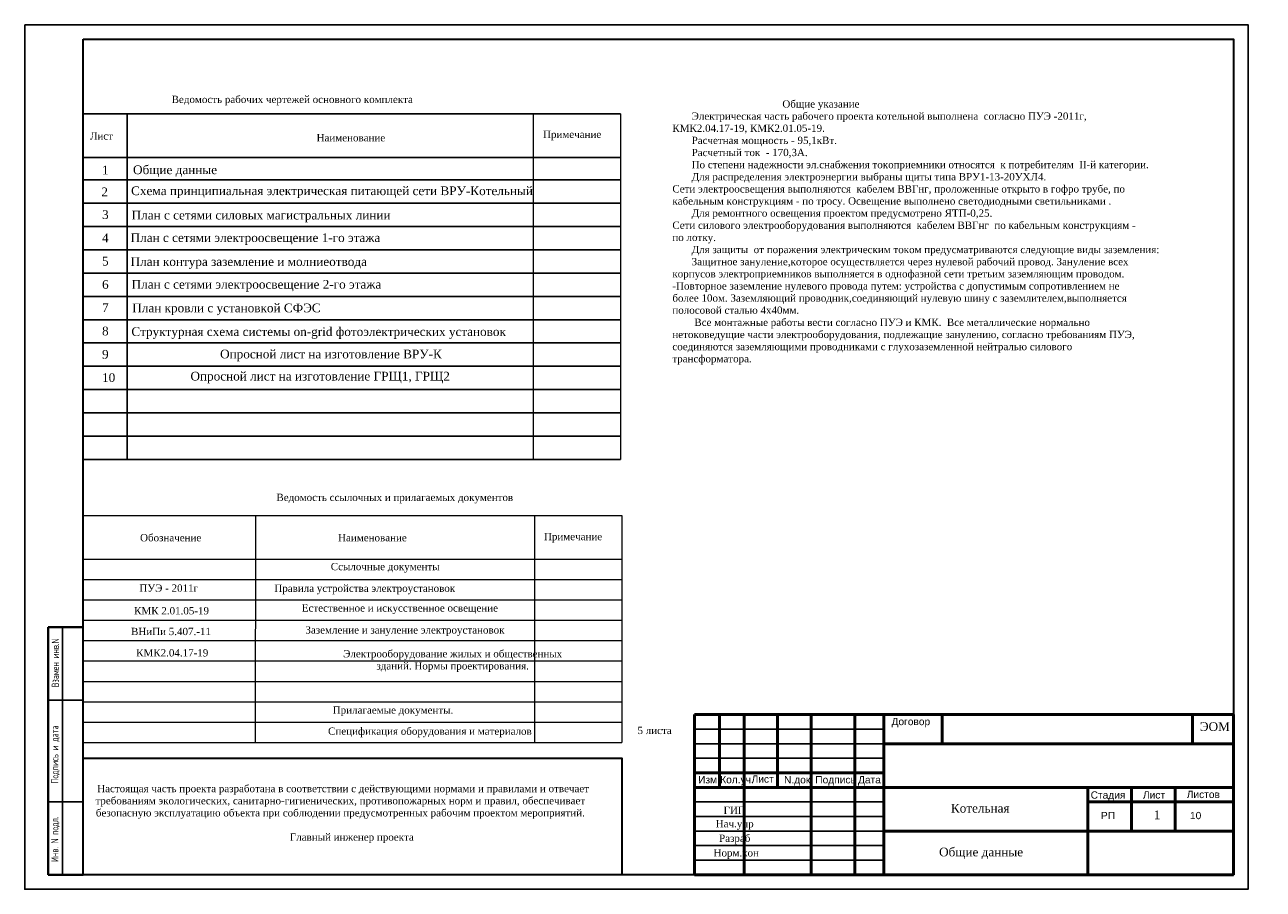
# Model space of a CAD drawing. Header units: millimetres. Extents: x 196 to 2027204, y -221452 to 153872.
# Tile 1 of 256: x 939587 to 982108, y -221320 to -191620. Entities that reach past the tile are written whole.
import ezdxf

# ---------------------------------------------------------------- set-up
doc = ezdxf.new("R2010")
doc.units = ezdxf.units.MM
for name, color, linetype, lineweight in [('020', 7, 'Continuous', 20), ('text1', 7, 'Continuous', 15), ('Стена', 7, 'Continuous', 50), ('Стенка', 7, 'Continuous', 30), ('электрика', 1, 'Continuous', 140)]:
    doc.layers.add(name, color=color, linetype=linetype, lineweight=lineweight)
for name, color, linetype in [('_SHTAMP', 7, 'Continuous'), ('line', 7, 'Continuous'), ('Text', 7, 'Continuous'), ('гп', 7, 'Continuous'), ('ДОПОЛНЕНИЯ', 7, 'Continuous')]:
    doc.layers.add(name, color=color, linetype=linetype)
doc.styles.add('--Times New Roman', font='times.ttf')
doc.styles.add('SPDS', font='spds.shx', dxfattribs={"width": 0.8, "height": 200})
doc.styles.get("Standard").update_dxf_attribs({"font": 'arial.ttf'})
doc.styles.add('Times New Roman', font='times.ttf')

# ---------------------------------------------------------------- blocks, each defined once
blk = doc.blocks.new('A$C405C2AB5')
at = {"layer": 'line', "color": 7}
for p, q in [((0, 5500), (6500, 5500)), ((0, 5000), (6500, 5000)), ((0, 4500), (6500, 4500)), ((0, 3000), (6500, 3000)), ((0, 2500), (6500, 2500)), ((0, 2000), (6500, 2000)), ((0, 1500), (6500, 1500)), ((0, 1000), (6500, 1000))]:
    blk.add_line(p, q, dxfattribs=at)
at = {"layer": 'Стена'}
for p, q in [((0, 500), (0, 6000)), ((0, 6000), (18500, 6000)), ((1700, 500), (1700, 6000)), ((4000, 500), (4000, 6000)), ((5500, 500), (5500, 6000)), ((6500, 500), (6500, 6000)), ((8500, 5000), (8500, 6000)), ((18500, 500), (18500, 6000)), ((0, 4000), (6500, 4000)), ((0, 3500), (6500, 3500)), ((13500, 3000), (18500, 3000)), ((0, 500), (18500, 500))]:
    blk.add_line(p, q, dxfattribs=at)
for points in [[(850, 6000), (850, 3500)], [(2850, 3500), (2850, 6000)], [(17096, 6000), (17096, 5000)], [(6500, 5000), (18500, 5000)], [(6500, 3500), (18500, 3500)], [(13500, 500), (13500, 3500)], [(15000, 2000), (15000, 3500)], [(16500, 2000), (16500, 3500)], [(6500, 2000), (18500, 2000)]]:
    blk.add_lwpolyline(points, dxfattribs=at)
at = {"layer": '_SHTAMP', "char_height": 250, "width": 2642.78, "attachment_point": 5, "style": 'Times New Roman'}
for s, insert in [('ГИП', (1375, 2712)), ('Нач.упр', (1375, 2212)), ('Разраб', (1375, 1712)), ('Норм.кон', (1428, 1210))]:
    blk.add_mtext(s, dxfattribs=dict(at, insert=insert))
at = {"layer": 'Text', "color": 7, "lineweight": 50, "ltscale": 10, "insert": (17346, 5738), "char_height": 300, "width": 766.68, "attachment_point": 1, "style": 'Times New Roman'}
blk.add_mtext('ЭОМ', dxfattribs=at)
at = {"layer": 'Text', "color": 7, "insert": (9805, 2934), "char_height": 300, "width": 6069.06, "attachment_point": 2, "line_spacing_factor": 0.8, "style": 'Times New Roman'}
blk.add_mtext('Котельная', dxfattribs=at)
at = {"layer": 'text1'}
for s, p in [('Договор', (6760, 5637)), ('Изм.', (120, 3637)), ('Кол.уч.', (878, 3641)), ('Лист', (1955, 3660)), ('N.док', (3070, 3636)), ('Подпись', (4143, 3636)), ('Дата', (5610, 3636)), ('Стадия', (13596, 3112)), ('Лист', (15392, 3116)), ('Листов', (16896, 3132)), ('РП', (13950, 2408)), ('10', (17007, 2408))]:
    blk.add_text(s, height=250, dxfattribs=at).set_placement(p)

msp = doc.modelspace()

# ---------------------------------------------------------------- linework, layer by layer
at = {"color": 0, "lineweight": -3}
for p, q in [((941570.7, -194678.4), (960043.2, -194678.4)), ((943102.9, -194677.9), (943102.9, -206552.7)), ((960043.2, -196178.4), (941570.7, -196178.4)), ((941570.7, -196952.7), (960043.2, -196952.7)), ((941570.7, -197752.7), (960043.2, -197752.7)), ((941570.7, -198552.7), (960043.2, -198552.7)), ((941586.6, -199352.7), (960043.2, -199352.7)), ((941586.6, -200152.7), (960043.2, -200152.7)), ((941586.6, -200952.7), (960043.2, -200952.7)), ((941586.6, -201752.7), (960043.2, -201752.7)), ((941570.7, -202552.7), (960043.2, -202552.7)), ((941570.7, -203352.7), (960043.2, -203352.7)), ((941586.6, -204152.7), (960043.2, -204152.7)), ((941586.6, -204952.7), (960043.2, -204952.7)), ((941586.6, -205752.7), (960043.2, -205752.7)), ((941586.6, -206552.7), (960043.2, -206552.7))]:
    msp.add_line(p, q, dxfattribs=at)
at = {"color": 0, "lineweight": 20}
for p, q in [((960043.2, -194678.4), (960043.2, -206552.7)), ((947510.6, -216277.1), (947516.5, -208477.1))]:
    msp.add_line(p, q, dxfattribs=at)
at = {"color": 0, "lineweight": 30}
msp.add_lwpolyline([(941586.6, -192119.6), (981086.6, -192119.6), (981086.6, -220819.6), (941586.6, -220819.6)], close=True, dxfattribs=at)
at = {"lineweight": 30}
msp.add_lwpolyline([(941586.6, -216819.6), (960086.6, -216819.6), (960086.6, -220819.6), (941586.6, -220819.6)], close=True, dxfattribs=at)
at = {"layer": '020', "lineweight": 40}
for p, q in [((940386.6, -220819.6), (940386.6, -212319.6)), ((940386.6, -212319.6), (941586.6, -212319.6)), ((941586.6, -220819.6), (940386.6, -220819.6))]:
    msp.add_line(p, q, dxfattribs=at)
at = {"layer": '020', "color": 0, "lineweight": 25}
msp.add_lwpolyline([(939586.6, -191619.6), (981586.6, -191619.6), (981586.6, -221319.6), (939586.6, -221319.6)], close=True, dxfattribs=at)
at = {"layer": 'ДОПОЛНЕНИЯ', "lineweight": 25}
for p, q in [((940886.6, -220819.6), (940886.6, -212319.6)), ((940386.6, -214819.6), (941586.6, -214819.6)), ((940386.6, -218319.6), (941586.6, -218319.6))]:
    msp.add_line(p, q, dxfattribs=at)
at = {"layer": 'ДОПОЛНЕНИЯ', "lineweight": 30}
msp.add_line((940386.6, -220819.6), (940886.6, -220819.6), dxfattribs=at)
at = {"layer": 'Стенка', "color": 0, "lineweight": 20}
for p, q in [((957043.2, -194708), (957043.2, -206552.7)), ((941586.6, -208477.1), (960086.6, -208477.1)), ((957086.6, -208477.1), (957086.6, -216277.1)), ((960086.6, -208477.1), (960086.6, -216277.1)), ((941586.6, -209977.1), (960086.6, -209977.1)), ((941586.6, -210677.1), (960086.6, -210677.1)), ((941586.6, -211377.1), (960086.6, -211377.1)), ((941586.6, -212077.1), (960086.6, -212077.1)), ((941586.6, -212777.1), (960086.6, -212777.1)), ((941586.6, -213477.1), (960086.6, -213477.1)), ((941586.6, -214177.1), (960086.6, -214177.1)), ((941586.6, -214877.1), (960086.6, -214877.1)), ((941586.6, -215577.1), (960086.6, -215577.1)), ((941586.6, -216277.1), (960086.6, -216277.1))]:
    msp.add_line(p, q, dxfattribs=at)

# ---------------------------------------------------------------- block references
at = {"layer": 'line', "color": 177, "ltscale": 5, "true_color": 0x293189}
msp.add_blockref('A$C405C2AB5', (962586.6, -221319.5), dxfattribs=at)

# ---------------------------------------------------------------- texts
at = {"color": 7, "ltscale": 2, "char_height": 300, "attachment_point": 4, "style": 'Times New Roman'}
for s, insert, width in [('Схема принципиальная электрическая питающей сети ВРУ-Котельный', (943237.3, -197372.3), 15865.401), ('План с сетями силовых магистральных линии', (943255.8, -198208.2), 10362.435), ('План с сетями электроосвещение 1-го этажа', (943220.5, -198983), 11038.747), ('План контура заземление и молниеотвода', (943218.6, -199806.4), 8763.413), ('План с сетями электроосвещение 2-го этажа', (943255, -200585.2), 10398.431), ('\\pi365.44149;План кровли с установкой СФЭС', (942912, -201397.7), 7030.234)]:
    msp.add_mtext(s, dxfattribs=dict(at, insert=insert, width=width))
at = {"color": 0, "linetype": 'ByBlock', "lineweight": 15, "ltscale": 2, "char_height": 300, "attachment_point": 5, "style": 'Times New Roman'}
for s, insert, width in [('\\A1;{\\C256;Опросной лист на изготовление ВРУ-К}', (950099.7, -202980.7), 13744.376), ('\\A1;{\\C256;Опросной лист на изготовление ГРЩ1, ГРЩ2}', (949729.6, -203740.5), 13068.218)]:
    msp.add_mtext(s, dxfattribs=dict(at, insert=insert, width=width))
at = {"char_height": 250, "attachment_point": 4, "rotation": 90, "style": 'SPDS'}
for s, insert, width in [(' Взамен инв.N', (940636.6, -214505.6), 2500), (' Подпись и дата', (940636.6, -217811.1), 3500), (' Инв. N подл.', (940636.6, -220505.6), 2500)]:
    msp.add_mtext(s, dxfattribs=dict(at, insert=insert, width=width))
at = {"color": 0, "lineweight": 20, "insert": (972421.1, -220087.8), "char_height": 300, "width": 8994.15, "attachment_point": 5, "style": 'Times New Roman'}
msp.add_mtext('Общие данные', dxfattribs=at)
at = {"layer": 'Text', "insert": (942834, -202012.9), "char_height": 300, "width": 13379.381, "attachment_point": 1, "style": '--Times New Roman'}
msp.add_mtext('\\pi413.9156;{\\C0;Структурная схема системы on-grid фотоэлектрических установок}', dxfattribs=at)
at = {"layer": 'text1', "linetype": 'ByBlock', "ltscale": 50, "insert": (978348.5, -218612.1), "char_height": 300, "attachment_point": 1, "style": 'Times New Roman'}
msp.add_mtext_dynamic_manual_height_columns('1', width=350, gutter_width=12.5, heights=[0], dxfattribs=at)
at = {"layer": 'гп', "color": 7, "lineweight": 70, "style": 'Times New Roman'}
for s, insert, char_height, width, attachment_point in [('Ведомость рабочих чертежей основного комплекта', (944628.7, -194057.4), 250, 11102.375, 1), ('                                        Общие указание\\P       Электрическая часть рабочего проекта котельной выполнена  согласно ПУЭ -2011г, КМК2.04.17-19, КМК2.01.05-19.      \\P       Расчетная мощность - 95,1кВт.  \\P       Расчетный ток  - 170,3А. \\P       По степени надежности эл.снабжения токоприемники относятся  к потребителям  II-й категории.\\P       Для распределения электроэнергии выбраны щиты типа ВРУ1-13-20УХЛ4.\\PСети электроосвещения выполняются  кабелем ВВГнг, проложенные открыто в гофро трубе, {\\C256;по кабельным конструкциям - по тросу.} Освещение выполнено светодиодными светильниками .\\P       Для ремонтного освещения проектом предусмотрено ЯТП-0,25.\\PСети силового электрооборудования выполняются  кабелем ВВГнг  {\\C256;по кабельным конструкциям - по лотку}.\\P       Для защиты  от поражения электрическим током предусматриваются следующие виды заземления:           \\P       Защитное зануление,которое осуществляется через нулевой рабочий провод. Зануление всех корпусов электроприемников выполняется в однофазной сети третьим заземляющим проводом.   \\P-Повторное заземление нулевого провода путем: устройства с допустимым сопротивлением не более 10ом. Заземляющий проводник,соединяющий нулевую шину с заземлителем,выполняется полосовой сталью 4х40мм. \\P{\\C256;        Все монтажные работы вести согласно ПУЭ и КМК.  Все металлические нормально нетоковедущие части электрооборудования, подлежащие занулению, согласно требованиям ПУЭ, соединяются заземляющими проводниками с глухозаземленной нейтралью силового трансформатора.  \\P} ', (961821.9, -194215.5), 250, 16142.945, 1), ('Лист', (941825.8, -195315.4), 250, 11102.375, 1), ('Наименование', (949605.4, -195375.7), 250, 11102.375, 1), ('Примечание', (957380.4, -195258.2), 250, 11102.375, 1), ('Общие данные', (943303.1, -196451.7), 300, 11102.375, 1), ('1', (942237, -196463.9), 300, 11102.375, 1), ('2', (942216.8, -197211.3), 300, 11102.375, 1), ('3', (942240, -197991.7), 300, 11102.375, 1), ('4', (942240, -198791.7), 300, 11102.375, 1), ('5', (942240, -199591.7), 300, 11102.375, 1), ('6', (942240, -200391.7), 300, 11102.375, 1), ('7', (942240, -201191.7), 300, 11102.375, 1), ('8', (942240, -201991.7), 300, 11102.375, 1), ('9', (942240, -202791.7), 300, 11102.375, 1), ('10', (942240, -203591.7), 300, 11102.375, 1), ('Ведомость ссылочных и прилагаемых документов', (952290.6, -207897.6), 250, 10718.331, 5), ('Обозначение', (944595.6, -209243.1), 250, 7000, 5), ('Наименование', (951523.1, -209243.1), 250, 7000, 5), ('Примечание', (958412, -209243.1), 250, 7000, 5), ('Ссылочные документы', (951961.6, -210274.9), 250, 7000, 5), ('ПУЭ - 2011г', (944529.8, -210974.4), 250, 7000, 5), ('Правила устройства электроустановок', (951259.2, -211020.7), 250, 7000, 5), ('КМК 2.01.05-19', (944626.4, -211754.8), 250, 7000, 5), ('Естественное и искусственное освещение', (952465.7, -211697.4), 250, 9061.376, 5), ('ВНиПи 5.407.-11', (944606.6, -212466.2), 250, 7000, 5), ('Заземление и зануление электроустановок', (952639.7, -212451.3), 250, 9572.251, 5), ('КМК2.04.17-19', (944650.6, -213199.6), 250, 7000, 5), ('Электрооборудование жилых и общественных\\Pзданий. Нормы проектирования.{\\H1.85541x; }', (954278.4, -213477.1), 250, 12927.968, 5), ('Прилагаемые документы.', (952230.4, -215203.9), 250, 7000, 5), ('Спецификация оборудования и материалов', (953496.9, -215930.3), 250, 9292.083, 5), ('5 листа', (961210.8, -215865.6), 250, 7000, 5), ('  Настоящая часть проекта разработана в соответствии с действующими нормами и правилами и отвечает требованиям экологических, санитарно-гигиенических, противопожарных норм и правил, обеспечивает безопасную эксплуатацию объекта при соблюдении предусмотренных рабочим проектом мероприятий.\\P\\P\\pi30;        Главный инженер проекта                                                                                                     ', (950422.6, -218734.4), 250, 17819.255, 5)]:
    msp.add_mtext(s, dxfattribs=dict(at, insert=insert, char_height=char_height, width=width, attachment_point=attachment_point))
at = {"layer": 'электрика', "color": 0, "lineweight": 25, "char_height": 250, "width": 1668.47, "attachment_point": 1, "style": 'Times New Roman'}
for insert in [(999053.7, -198767.4), (1003187.9, -198767.4)]:
    msp.add_mtext('\\pi-99.61502;{\\LВА47-29-3Р}\\P\\pi525.92572;32А', dxfattribs=dict(at, insert=insert))

doc.saveas('drawing.dxf')
